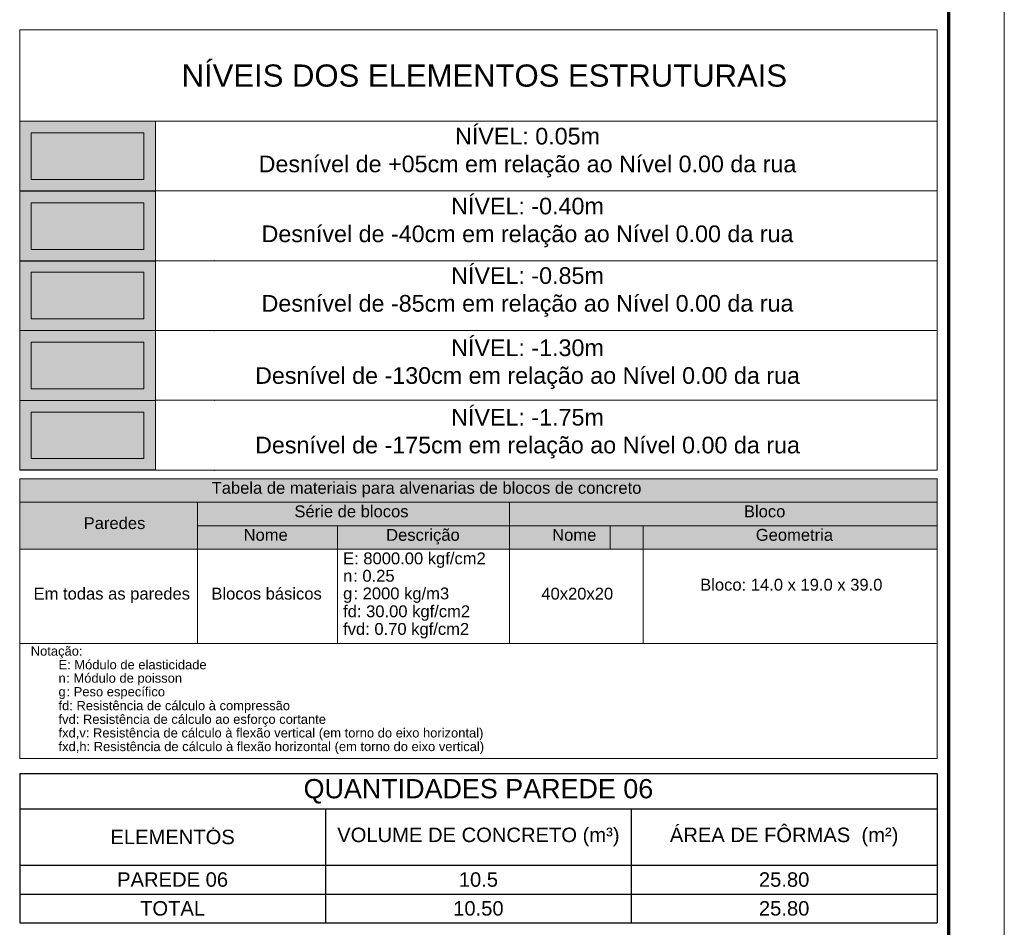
# Model space of a CAD drawing. Header units: millimetres. Extents: x 83 to 471, y -739 to 93.
# Tile 19 of 185: x 195 to 213, y -701 to -685. Entities that reach past the tile are written whole.
import ezdxf
from ezdxf.enums import TextEntityAlignment as Align

# ---------------------------------------------------------------- set-up
doc = ezdxf.new("R2010")
doc.units = ezdxf.units.MM
for name, color, linetype, lineweight in [('__MAGNUS.Margem', 7, 'Continuous', 70), ('__MAGNUS.Selo', 7, 'Continuous', 30), ('COTAS', 250, 'Continuous', 5), ('TAB_BLOCO_ALV', 7, 'Continuous', 0), ('TABELAS', 7, 'Continuous', 9), ('VIG_HATCH', 7, 'Continuous', 0)]:
    doc.layers.add(name, color=color, linetype=linetype, lineweight=lineweight)
doc.styles.add('Arial', font='arial.ttf')
doc.styles.add('Arial Narrow', font='ARIALN.TTF')

# ---------------------------------------------------------------- blocks, each defined once
blk = doc.blocks.new('*U1867')
at = {"layer": '__MAGNUS.Margem', "lineweight": 9}
blk.add_line((183.08, -12.28), (183.08, 828.72), dxfattribs=at)
at = {"layer": '__MAGNUS.Margem', "linetype": 'Continuous'}
blk.add_line((173.08, -2.28), (173.08, 818.72), dxfattribs=at)
at = {"layer": '__MAGNUS.Selo', "style": 'Arial Narrow', "width": 1}
for tag, height, p in [('PROPRIETÁRIO', 3.4, (17.21, 48.91)), ('EDIFICAÇÃORESIDENCIAL', 3.4, (17.21, 40.61)), ('ESTRUTURAL', 3.4, (17.8, 20.69)), ('ANTEPROJETO', 2.43, (111.69, 13.5)), ('ARQ01/01', 5.5, (139.44, 9.5)), ('INDICADA', 2.43, (111.53, 8))]:
    blk.add_attdef(tag, text='', height=height, dxfattribs=at).set_placement(p, align=Align.MIDDLE_LEFT)
at = {"layer": '__MAGNUS.Selo', "lineweight": 30, "flags": 104}
for tag, p in [('ENDEREÇODAOBRA', (17.21, 33.54)), ('ENDEREÇODAOBRA', (17.21, 27.87)), ('TÍTULO', (17.21, 10.8))]:
    blk.add_attdef(tag, text='', height=3.4, dxfattribs=at).set_placement(p, align=Align.MIDDLE_LEFT)
blk = doc.blocks.new('*T1446')
at = {"layer": 'COTAS', "color": 0, "lineweight": 25, "transparency": 16777216}
blk.add_line((0, 0), (16.511, 0), dxfattribs=at)
at = {"layer": 'COTAS', "color": 0, "lineweight": 25}
for p, q in [((0, 0), (0, -2.687)), ((16.511, 0), (16.511, -2.687)), ((0, -2.687), (5.504, -2.687))]:
    blk.add_line(p, q, dxfattribs=at)
at = {"layer": 'COTAS', "color": 0, "lineweight": -2, "transparency": 16777216}
for p, q in [((0, -0.635), (16.511, -0.635)), ((0, -1.648), (16.511, -1.648)), ((0, -2.167), (16.511, -2.167))]:
    blk.add_line(p, q, dxfattribs=at)
at = {"layer": 'COTAS', "color": 0, "lineweight": -2}
for p, q in [((5.504, -0.635), (5.504, -2.687)), ((11.007, -0.635), (11.007, -2.687)), ((5.504, -2.687), (16.511, -2.687))]:
    blk.add_line(p, q, dxfattribs=at)
at = {"layer": 'COTAS', "color": 0, "attachment_point": 5, "style": 'Arial'}
for s, insert, char_height, width in [('QUANTIDADES PAREDE 06', (8.256, -0.318), 0.34646, 16.33779), ('ELEMENTOS', (2.752, -1.141), 0.2598, 5.33044), ('{\\C256;VOLUME DE CONCRETO (m³)}', (8.256, -1.141), 0.25984, 5.33044), ('{\\C256;ÁREA DE FÔRMAS  (m²)}', (13.759, -1.141), 0.25984, 5.33044), ('PAREDE 06', (2.752, -1.908), 0.2598, 5.33044), ('10.5', (8.256, -1.908), 0.2598, 5.33044), ('25.80', (13.759, -1.908), 0.2598, 5.33044), ('TOTAL', (2.752, -2.427), 0.2598, 5.33044), ('10.50', (8.256, -2.427), 0.2598, 5.33044), ('25.80', (13.759, -2.427), 0.2598, 5.33044)]:
    blk.add_mtext(s, dxfattribs=dict(at, insert=insert, char_height=char_height, width=width))
blk = doc.blocks.new('níveis')
at = {"true_color": 0xe8e6e3}
h = blk.add_hatch(color=254, dxfattribs=at)
h.dxf.hatch_style = 1
h.paths.add_polyline_path([(-16.511, -1.978), (-14.067, -1.978), (-14.067, -3.236), (-16.511, -3.236)])
at = {"layer": 'VIG_HATCH', "true_color": 0xe6f9ff}
h = blk.add_hatch(color=7, dxfattribs=at)
h.dxf.hatch_style = 1
h.paths.add_polyline_path([(-16.511, -3.236), (-14.067, -3.236), (-14.067, -4.494), (-16.511, -4.494)])
at = {"layer": 'VIG_HATCH', "true_color": 0xe4fce3}
h = blk.add_hatch(color=7, dxfattribs=at)
h.dxf.hatch_style = 1
h.paths.add_polyline_path([(-16.511, -4.488), (-14.067, -4.488), (-14.067, -5.746), (-16.511, -5.746)])
at = {"layer": 'VIG_HATCH', "true_color": 0xffffe5}
h = blk.add_hatch(color=7, dxfattribs=at)
h.dxf.hatch_style = 1
h.paths.add_polyline_path([(-16.511, -5.746), (-14.067, -5.746), (-14.067, -7.004), (-16.511, -7.004)])
at = {"layer": 'VIG_HATCH', "true_color": 0xffe0e0}
h = blk.add_hatch(color=254, dxfattribs=at)
h.dxf.hatch_style = 1
h.paths.add_polyline_path([(-16.511, -7.004), (-14.067, -7.004), (-14.067, -8.256), (-16.511, -8.256)])
for p, q in [((-14.067, -5.746), (0, -5.746)), ((-14.067, -6.998), (0, -6.998)), ((-14.067, -8.262), (0, -8.262))]:
    blk.add_line(p, q)
for p in [(-12.999, -4.488), (-12.999, -5.746), (-12.999, -7.004), (-12.999, -8.262)]:
    blk.add_point(p)
at = {"layer": 'TABELAS'}
for p, q in [((-16.511, -1.978), (0, -1.978)), ((-16.511, -3.23), (0, -3.23)), ((-16.511, -4.488), (0, -4.488))]:
    blk.add_line(p, q, dxfattribs=at)
for points in [[(0, -0.331), (0, -8.262), (-16.511, -8.262), (-16.511, -0.331)], [(-16.511, -1.978), (-14.067, -1.978), (-14.067, -3.236), (-16.511, -3.236)], [(-16.302, -2.187), (-14.276, -2.187), (-14.276, -3.027), (-16.302, -3.027)], [(-16.511, -3.236), (-14.067, -3.236), (-14.067, -4.494), (-16.511, -4.494)], [(-16.302, -3.445), (-14.276, -3.445), (-14.276, -4.285), (-16.302, -4.285)], [(-16.511, -4.488), (-14.067, -4.488), (-14.067, -5.746), (-16.511, -5.746)], [(-16.302, -4.697), (-14.276, -4.697), (-14.276, -5.537), (-16.302, -5.537)], [(-16.511, -5.746), (-14.067, -5.746), (-14.067, -7.004), (-16.511, -7.004)], [(-16.302, -5.955), (-14.276, -5.955), (-14.276, -6.795), (-16.302, -6.795)], [(-16.511, -7.004), (-14.067, -7.004), (-14.067, -8.256), (-16.511, -8.256)], [(-16.302, -7.213), (-14.276, -7.213), (-14.276, -8.047), (-16.302, -8.047)]]:
    blk.add_lwpolyline(points, close=True, dxfattribs=at)
at = {"color": 7, "attachment_point": 2, "style": 'Arial'}
for s, width, insert, char_height in [('NÍVEIS DOS ELEMENTOS ESTRUTURAIS', 16.03427, (-8.148, -0.955), 0.4), ('NÍVEL: 0.05m\\PDesnível de +05cm em relação ao Nível 0.00 da rua', 11.19273, (-7.371, -2.096), 0.3), ('NÍVEL: -0.40m\\PDesnível de -40cm em relação ao Nível 0.00 da rua', 11.19273, (-7.371, -3.354), 0.3), ('NÍVEL: -0.85m\\PDesnível de -85cm em relação ao Nível 0.00 da rua', 11.19273, (-7.371, -4.606), 0.3), ('NÍVEL: -1.30m\\PDesnível de -130cm em relação ao Nível 0.00 da rua', 17.81152, (-7.371, -5.905), 0.3), ('NÍVEL: -1.75m\\PDesnível de -175cm em relação ao Nível 0.00 da rua', 17.81152, (-7.371, -7.157), 0.3)]:
    blk.add_mtext_dynamic_manual_height_columns(s, width=width, gutter_width=10.682, heights=[0], dxfattribs=dict(at, insert=insert, char_height=char_height))

msp = doc.modelspace()

# ---------------------------------------------------------------- hatches: boundary and pattern name
at = {"layer": 'TAB_BLOCO_ALV', "true_color": 0xdad7d3}
msp.add_hatch(color=254, dxfattribs=at).paths.add_polyline_path([(195.2149, -692.85279), (211.72592, -692.85279), (211.72592, -693.27612), (195.2149, -693.27612)])
at = {"layer": 'TAB_BLOCO_ALV', "true_color": 0xf2f1f0}
for points in [[(195.2149, -693.27612), (198.4153, -693.27612), (198.4153, -694.12279), (195.2149, -694.12279)], [(198.4153, -693.27612), (204.03293, -693.27612), (204.03293, -693.69945), (198.4153, -693.69945)], [(204.03293, -693.27612), (211.72592, -693.27612), (211.72592, -693.69945), (204.03293, -693.69945)], [(198.4153, -693.69945), (200.93413, -693.69945), (200.93413, -694.12279), (198.4153, -694.12279)], [(200.93413, -693.69945), (204.03293, -693.69945), (204.03293, -694.12279), (200.93413, -694.12279)], [(204.03293, -693.69945), (205.8448, -693.69945), (205.8448, -694.12279), (204.03293, -694.12279)], [(205.8448, -693.69945), (211.72592, -693.69945), (211.72592, -694.12279), (205.8448, -694.12279)]]:
    msp.add_hatch(color=7, dxfattribs=at).paths.add_polyline_path(points)

# ---------------------------------------------------------------- linework, layer by layer
msp.add_point((198.69915, -699.14427))
at = {"layer": 'TAB_BLOCO_ALV', "lineweight": 5}
for p, q in [((195.2149, -692.85279), (211.72592, -692.85279)), ((195.2149, -692.85279), (195.2149, -697.88622)), ((211.72592, -692.85279), (211.72592, -697.88622)), ((195.2149, -693.27612), (211.72592, -693.27612)), ((198.4153, -693.27612), (198.4153, -695.81612)), ((204.03293, -693.27612), (204.03293, -695.81612)), ((198.4153, -693.69945), (211.72592, -693.69945)), ((200.93413, -693.69945), (200.93413, -695.81612)), ((206.43874, -693.69945), (206.43874, -695.81612)), ((195.2149, -694.12279), (211.72592, -694.12279)), ((195.2149, -695.81612), (211.72592, -695.81612)), ((195.2149, -697.88622), (211.72592, -697.88622))]:
    msp.add_line(p, q, dxfattribs=at)
at = {"layer": 'TAB_BLOCO_ALV', "color": 254, "true_color": 0xdad7d3}
msp.add_lwpolyline([(195.2149, -692.85279), (211.72592, -692.85279), (211.72592, -693.27612), (195.2149, -693.27612)], close=True, dxfattribs=at)
at = {"layer": 'TAB_BLOCO_ALV', "color": 7, "true_color": 0xf2f1f0}
for points in [[(195.2149, -693.27612), (198.4153, -693.27612), (198.4153, -694.12279), (195.2149, -694.12279)], [(198.4153, -693.27612), (204.03293, -693.27612), (204.03293, -693.69945), (198.4153, -693.69945)], [(204.03293, -693.27612), (211.72592, -693.27612), (211.72592, -693.69945), (204.03293, -693.69945)], [(198.4153, -693.69945), (200.93413, -693.69945), (200.93413, -694.12279), (198.4153, -694.12279)], [(200.93413, -693.69945), (204.03293, -693.69945), (204.03293, -694.12279), (200.93413, -694.12279)], [(204.03293, -693.69945), (205.8448, -693.69945), (205.8448, -694.12279), (204.03293, -694.12279)], [(205.8448, -693.69945), (211.72592, -693.69945), (211.72592, -694.12279), (205.8448, -694.12279)]]:
    msp.add_lwpolyline(points, close=True, dxfattribs=at)

# ---------------------------------------------------------------- block references
msp.add_blockref('*T1446', (195.2149, -698.162))
at = {"layer": '__MAGNUS.Selo', "color": 7, "true_color": 0xffffff, "xscale": 0.0999999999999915, "yscale": 0.0999999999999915, "zscale": 0.0999999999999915}
msp.add_blockref('*U1867', (194.62889, -732.51854), dxfattribs=at)
at = {"layer": 'COTAS'}
msp.add_blockref('níveis', (211.72592, -684.43853), dxfattribs=at)

# ---------------------------------------------------------------- texts
at = {"layer": 'TAB_BLOCO_ALV', "style": 'Arial'}
for s, height, p in [('Tabela de materiais para alvenarias de blocos de concreto', 0.2133333, (198.6693, -693.12289)), ('Série de blocos', 0.2133333, (200.15943, -693.54622)), ('Bloco', 0.213333, (208.25035, -693.54622)), ('Paredes', 0.213333, (196.36637, -693.75789)), ('Nome', 0.213333, (199.24503, -693.96955)), ('Descrição', 0.213333, (201.81043, -693.96955)), ('Nome', 0.213333, (204.79892, -693.96955)), ('Geometria', 0.213333, (208.46335, -693.96955)), ('E: 8000.00 kgf/cm2', 0.2133333, (201.03573, -694.39289)), (': 0.25 ', 0.213333, (201.21777, -694.70615)), ('n', 0.21333, (201.03573, -694.70615)), ('Bloco: 14.0 x 19.0 x 39.0', 0.2133333, (207.46295, -694.86702)), ('Em todas as paredes', 0.2133333, (195.46467, -695.02789)), ('Blocos básicos', 0.2133333, (198.66507, -695.02789)), ('g', 0.21333, (201.03573, -695.02365)), (': 2000 kg/m3', 0.2133333, (201.222, -695.02365)), ('40x20x20', 0.213333, (204.60419, -695.02789)), ('fd: 30.00 kgf/cm2', 0.2133333, (201.03573, -695.34539)), ('fvd: 0.70 kgf/cm2', 0.2133333, (201.03573, -695.66289)), ('Notação:', 0.166667, (195.41387, -696.03759)), ('E: Módulo de elasticidade', 0.1666667, (195.9134, -696.28312)), ('n', 0.16667, (195.9134, -696.52442)), (': Módulo de poisson', 0.1666667, (196.0531, -696.52442)), (': Peso específico', 0.1666667, (196.05733, -696.76995)), ('g', 0.16667, (195.9134, -696.76995)), ('fd: Resistência de cálculo à compressão', 0.1666667, (195.9134, -697.01972)), ('fvd: Resistência de cálculo ao esforço cortante', 0.1666667, (195.9134, -697.26525)), ('fxd,v: Resistência de cálculo à flexão vertical (em torno do eixo horizontal)', 0.1666667, (195.9134, -697.51079)), ('fxd,h: Resistência de cálculo à flexão horizontal (em torno do eixo vertical)', 0.1666667, (195.9134, -697.75632))]:
    msp.add_text(s, height=height, dxfattribs=at).set_placement(p)

doc.saveas('drawing.dxf')
